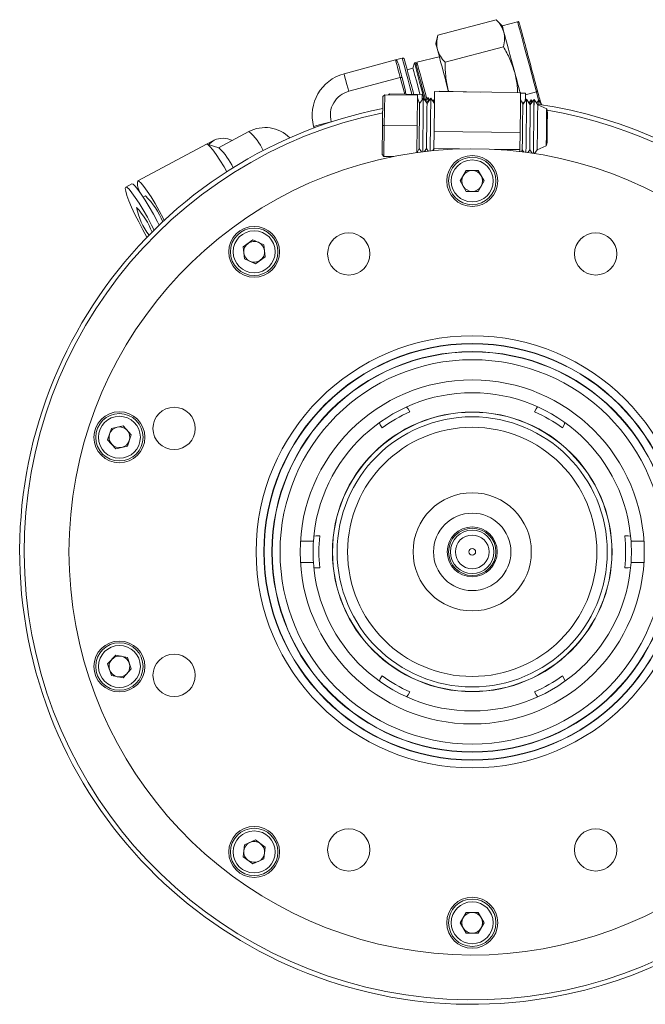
# Model space of a CAD drawing. Header units: inches. Extents: x -4.1 to 22.8, y -8.3 to 17.7.
# Tile 70 of 130: x 2.9 to 6.5, y 12 to 17.7. Entities that reach past the tile are written whole.
import ezdxf

# ---------------------------------------------------------------- set-up
doc = ezdxf.new("R2010")
doc.units = ezdxf.units.IN
doc.header["$MEASUREMENT"] = 0

msp = doc.modelspace()

# ---------------------------------------------------------------- linework, layer by layer
at = {"color": 7, "linetype": 'Continuous', "lineweight": 15}
for p, q in [((5.6281, 17.7378), (5.2902, 17.6473)), ((5.6636, 17.7023), (5.6281, 17.7378)), ((5.7531, 17.7262), (5.6636, 17.7023)), ((5.2902, 17.6473), (5.2772, 17.5987)), ((5.6701, 17.5809), (5.3323, 17.4904)), ((5.1681, 17.4913), (5.2979, 17.5218)), ((5.0439, 17.5038), (4.7444, 17.4236)), ((5.0825, 17.5142), (5.0439, 17.5038)), ((5.1535, 17.4879), (5.1448, 17.4554)), ((5.1596, 17.4893), (5.1535, 17.4879)), ((5.1636, 17.4744), (5.1681, 17.4913)), ((5.0712, 17.4018), (4.7718, 17.3216)), ((5.1001, 17.3326), (5.0819, 17.4004)), ((5.1448, 17.4554), (5.111, 17.4464)), ((4.9683, 17.1227), (4.9703, 17.2918)), ((4.9804, 17.3017), (4.9703, 17.2918)), ((4.9804, 17.3017), (4.9783, 17.1226)), ((4.9804, 17.3017), (5.1704, 17.2995)), ((5.0083, 17.3069), (5.0026, 17.3015)), ((5.0083, 17.3069), (5.0082, 17.3014)), ((5.0083, 17.3069), (5.1983, 17.3027)), ((5.1001, 17.3326), (5.1034, 17.3048)), ((5.1683, 17.1203), (5.1704, 17.2995)), ((5.1976, 17.2716), (5.1983, 17.3027)), ((5.2014, 17.277), (5.1979, 17.286)), ((5.7706, 17.314), (5.2707, 17.3199)), ((5.5347, 17.3168), (5.2987, 17.322)), ((5.2987, 17.322), (5.2987, 17.3195)), ((5.35, 17.3271), (5.3523, 17.3208)), ((5.35, 17.3271), (5.3517, 17.3208)), ((5.7986, 17.3109), (5.7706, 17.3115)), ((5.1831, 17.2511), (5.1702, 17.2828)), ((5.1871, 17.2568), (5.1811, 17.256)), ((5.2052, 17.2824), (5.1831, 17.2511)), ((5.2265, 17.2506), (5.2052, 17.2824)), ((5.2328, 17.2852), (5.2175, 17.264)), ((5.2297, 17.2613), (5.2209, 17.2604)), ((5.2486, 17.2819), (5.2265, 17.2506)), ((5.2415, 17.2719), (5.2328, 17.2852)), ((5.2699, 17.2501), (5.2486, 17.2819)), ((5.2702, 17.2759), (5.2618, 17.2643)), ((5.27, 17.265), (5.2618, 17.2643)), ((5.7831, 17.244), (5.7702, 17.2757)), ((5.8051, 17.2753), (5.7831, 17.244)), ((5.7997, 17.2676), (5.7977, 17.2726)), ((5.8265, 17.2435), (5.8051, 17.2753)), ((5.8322, 17.2517), (5.8193, 17.2533)), ((5.8327, 17.2719), (5.8196, 17.2537)), ((5.8485, 17.2747), (5.8265, 17.2435)), ((5.8327, 17.2719), (5.8322, 17.2517)), ((5.8393, 17.2617), (5.8327, 17.2719)), ((5.8698, 17.243), (5.8486, 17.2747)), ((5.876, 17.2708), (5.8631, 17.253)), ((5.9219, 17.219), (5.8698, 17.243)), ((5.8945, 17.2427), (5.8761, 17.2708)), ((4.5676, 17.1174), (4.5701, 17.1083)), ((4.6697, 17.1448), (4.6701, 17.1433)), ((4.9663, 16.9535), (4.9683, 17.1227)), ((4.9783, 17.1226), (4.9683, 17.1227)), ((4.9783, 17.1226), (4.9762, 16.9434)), ((4.9783, 17.1226), (5.1683, 17.1203)), ((5.1665, 16.9653), (5.1683, 17.1203)), ((4.1902, 17.0871), (4.0144, 16.9937)), ((5.268, 17.0882), (5.2668, 16.9882)), ((5.7679, 17.0823), (5.268, 17.0882)), ((5.7679, 17.0823), (5.7667, 16.9823)), ((3.9454, 17.014), (3.5448, 16.801)), ((3.9894, 17.0374), (3.9454, 17.014)), ((4.0163, 16.9931), (3.9491, 17.0141)), ((5.8667, 16.9812), (5.9193, 17.0039)), ((4.9762, 16.9434), (4.9663, 16.9535)), ((4.9762, 16.9434), (5.0325, 16.9427)), ((5.1699, 16.9658), (5.18, 16.9892)), ((5.18, 16.9892), (5.1936, 16.9689)), ((5.211, 16.9711), (5.2234, 16.9887)), ((5.2234, 16.9887), (5.2335, 16.9737)), ((5.2583, 16.9763), (5.2668, 16.9882)), ((5.2668, 16.9882), (5.2666, 16.9771)), ((5.415, 16.9865), (5.2668, 16.9882)), ((5.7667, 16.9823), (5.6185, 16.9841)), ((5.7667, 16.9823), (5.7666, 16.9712)), ((5.7748, 16.9702), (5.78, 16.9822)), ((5.78, 16.9822), (5.7893, 16.9684)), ((5.8119, 16.9653), (5.8234, 16.9817)), ((5.8234, 16.9817), (5.8367, 16.9617)), ((5.8515, 16.9595), (5.8667, 16.9812)), ((5.4194, 16.8002), (5.4543, 16.8606)), ((5.5241, 16.8606), (5.4543, 16.8606)), ((5.559, 16.8002), (5.5241, 16.8606)), ((3.5103, 16.7827), (3.4758, 16.7643)), ((5.4543, 16.7397), (5.4194, 16.8002)), ((5.559, 16.8002), (5.5241, 16.7397)), ((3.5548, 16.7436), (3.5542, 16.7396)), ((3.591, 16.7141), (3.5768, 16.7066)), ((5.4543, 16.7397), (5.5241, 16.7397)), ((4.2146, 16.4578), (4.1581, 16.4168)), ((4.2784, 16.4294), (4.2146, 16.4578)), ((4.2784, 16.4294), (4.2857, 16.36)), ((4.1654, 16.3474), (4.1581, 16.4168)), ((4.2292, 16.319), (4.1654, 16.3474)), ((4.2292, 16.319), (4.2857, 16.36)), ((5.1169, 15.476), (5.1073, 15.4862)), ((5.1271, 15.4584), (5.1169, 15.476)), ((5.8614, 15.476), (5.8513, 15.4584)), ((5.8689, 15.4864), (5.8614, 15.476)), ((3.392, 15.3623), (3.3704, 15.2959)), ((3.4603, 15.3768), (3.392, 15.3623)), ((3.4603, 15.3768), (3.507, 15.3249)), ((4.9498, 15.3938), (4.9549, 15.3825)), ((4.9549, 15.3825), (4.9651, 15.3649)), ((6.0132, 15.3649), (6.0234, 15.3825)), ((6.0234, 15.3825), (6.0276, 15.3962)), ((3.4171, 15.244), (3.3704, 15.2959)), ((3.4854, 15.2585), (3.507, 15.3249)), ((3.4854, 15.2585), (3.4171, 15.244)), ((4.5827, 14.7377), (4.5694, 14.7346)), ((6.4088, 14.7364), (6.3957, 14.7377)), ((4.4911, 14.7067), (4.5663, 14.7067)), ((6.4121, 14.7067), (6.4872, 14.7067)), ((4.4911, 14.5817), (4.5663, 14.5817)), ((4.5706, 14.5518), (4.5827, 14.5507)), ((6.3957, 14.5507), (6.4093, 14.5538)), ((6.4121, 14.5817), (6.4872, 14.5817)), ((3.4171, 14.0443), (3.3704, 13.9924)), ((3.4171, 14.0443), (3.4854, 14.0298)), ((3.507, 13.9634), (3.4854, 14.0298)), ((3.3704, 13.9924), (3.392, 13.926)), ((3.4603, 13.9115), (3.392, 13.926)), ((3.507, 13.9634), (3.4603, 13.9115)), ((4.9651, 13.9235), (4.9549, 13.9059)), ((6.0234, 13.9059), (6.0132, 13.9235)), ((4.9549, 13.9059), (4.9511, 13.8933)), ((6.0291, 13.8935), (6.0234, 13.9059)), ((5.1101, 13.8028), (5.1169, 13.8124)), ((5.1169, 13.8124), (5.1271, 13.83)), ((5.8513, 13.83), (5.8614, 13.8124)), ((5.8614, 13.8124), (5.8707, 13.8024)), ((4.1654, 12.9409), (4.1581, 12.8715)), ((4.1654, 12.9409), (4.2292, 12.9693)), ((4.2857, 12.9283), (4.2292, 12.9693)), ((4.2857, 12.9283), (4.2784, 12.8589)), ((4.1581, 12.8715), (4.2146, 12.8305)), ((4.2784, 12.8589), (4.2146, 12.8305)), ((5.4194, 12.4882), (5.4543, 12.5486)), ((5.5241, 12.5486), (5.4543, 12.5486)), ((5.5241, 12.5486), (5.559, 12.4882)), ((5.4194, 12.4882), (5.4543, 12.4277)), ((5.559, 12.4882), (5.5241, 12.4277)), ((5.4543, 12.4277), (5.5241, 12.4277))]:
    msp.add_line(p, q, dxfattribs=at)
at = {"color": 8, "linetype": 'Continuous', "lineweight": 15}
for p, q in [((5.0712, 17.4018), (5.0971, 17.3049)), ((5.7984, 17.3016), (5.8622, 17.3187)), ((5.8622, 17.3187), (5.8753, 17.2699))]:
    msp.add_line(p, q, dxfattribs=at)
at = {"color": 7, "linetype": 'Continuous', "lineweight": 15, "flags": 128}
for points in [[(5.6636, 17.7023), (5.6642, 17.6999), (5.6661, 17.693), (5.6692, 17.6816), (5.6734, 17.6659)], [(5.6734, 17.6659), (5.6787, 17.6461), (5.6849, 17.6227), (5.6921, 17.596), (5.7, 17.5664), (5.7086, 17.5346), (5.7176, 17.5009), (5.7269, 17.466), (5.7364, 17.4306)], [(5.2772, 17.5987), (5.2779, 17.5964), (5.2797, 17.5895), (5.2828, 17.578), (5.287, 17.5623)], [(5.287, 17.5623), (5.2923, 17.5426), (5.2986, 17.5192), (5.3057, 17.4924), (5.3136, 17.4629), (5.3222, 17.431), (5.3312, 17.3974), (5.3405, 17.3625), (5.35, 17.3271)], [(5.0439, 17.5038), (5.0443, 17.5022), (5.0456, 17.4971), (5.0479, 17.4888), (5.051, 17.4773), (5.0549, 17.4626), (5.0596, 17.4451), (5.0651, 17.4247), (5.0712, 17.4018)], [(5.1535, 17.4879), (5.1549, 17.4829), (5.1588, 17.4682), (5.1652, 17.4444), (5.1736, 17.4129), (5.1837, 17.3751), (5.195, 17.333), (5.2069, 17.2887), (5.2109, 17.2739)], [(5.2193, 17.2664), (5.2129, 17.2903), (5.201, 17.3346), (5.1898, 17.3767), (5.1797, 17.4144), (5.1712, 17.4459), (5.1649, 17.4696), (5.1609, 17.4843), (5.1596, 17.4893)], [(5.1681, 17.4913), (5.1694, 17.4863), (5.1734, 17.4716), (5.1797, 17.448), (5.1881, 17.4165), (5.1982, 17.3788), (5.2095, 17.3368), (5.2213, 17.2926), (5.2259, 17.2756)], [(5.1448, 17.4554), (5.1462, 17.4505), (5.1501, 17.4358), (5.1563, 17.4124), (5.1646, 17.3815), (5.1744, 17.345), (5.1851, 17.305), (5.1857, 17.303)], [(5.7364, 17.4306), (5.7412, 17.4128), (5.7459, 17.3951), (5.7506, 17.3776), (5.7552, 17.3603), (5.7598, 17.3433), (5.7643, 17.3266), (5.7683, 17.3116)], [(5.2707, 17.3199), (5.2706, 17.314), (5.2704, 17.2968), (5.2701, 17.269), (5.2697, 17.2322), (5.2691, 17.1882), (5.2686, 17.1394), (5.268, 17.0882)], [(5.7706, 17.314), (5.7706, 17.3081), (5.7704, 17.2909), (5.77, 17.2631), (5.7696, 17.2263), (5.7691, 17.1823), (5.7685, 17.1335), (5.7679, 17.0823)], [(5.7986, 17.3109), (5.7985, 17.305), (5.7981, 17.2878), (5.7976, 17.2646)], [(5.8622, 17.3187), (5.8636, 17.3192), (5.8649, 17.3197), (5.8661, 17.3204), (5.867, 17.3211), (5.8678, 17.3219), (5.8683, 17.3227), (5.8685, 17.3235), (5.8684, 17.3242)], [(5.1831, 17.2511), (5.1831, 17.2458), (5.1829, 17.2303), (5.1826, 17.2059), (5.1822, 17.1745), (5.1818, 17.1388), (5.1814, 17.1015), (5.1809, 17.0658), (5.1806, 17.0344), (5.1803, 17.01), (5.1801, 16.9946), (5.18, 16.9892)], [(5.2052, 17.2824), (5.2051, 17.2769), (5.2049, 17.2606), (5.2046, 17.2348), (5.2042, 17.2011), (5.2038, 17.162), (5.2033, 17.1199), (5.2028, 17.0779), (5.2023, 17.0387), (5.2019, 17.005), (5.2016, 16.9792), (5.2015, 16.9699)], [(5.2265, 17.2506), (5.2264, 17.2453), (5.2263, 17.2298), (5.226, 17.2054), (5.2256, 17.174), (5.2252, 17.1383), (5.2247, 17.101), (5.2243, 17.0653), (5.2239, 17.0339), (5.2237, 17.0095), (5.2235, 16.994), (5.2234, 16.9887)], [(5.2328, 17.2852), (5.2327, 17.2797), (5.2323, 17.2635), (5.2323, 17.2616)], [(5.2486, 17.2819), (5.2485, 17.2763), (5.2483, 17.2601), (5.248, 17.2343), (5.2476, 17.2006), (5.2471, 17.1614), (5.2466, 17.1194), (5.2461, 17.0773), (5.2457, 17.0382), (5.2453, 17.0045), (5.245, 16.9787), (5.2449, 16.9749)], [(5.792, 17.2567), (5.7845, 17.2575), (5.7773, 17.2583)], [(5.7831, 17.244), (5.783, 17.2387), (5.7828, 17.2232), (5.7826, 17.1988), (5.7822, 17.1675), (5.7818, 17.1317), (5.7813, 17.0945), (5.7809, 17.0587), (5.7805, 17.0274), (5.7802, 17.003), (5.7801, 16.9875), (5.78, 16.9822)], [(5.8051, 17.2753), (5.8051, 17.2698), (5.8049, 17.2536), (5.8046, 17.2277), (5.8042, 17.1941), (5.8037, 17.1549), (5.8032, 17.1128), (5.8027, 17.0708), (5.8023, 17.0316), (5.8019, 16.9979), (5.8016, 16.9721), (5.8015, 16.9667)], [(5.8265, 17.2435), (5.8264, 17.2382), (5.8262, 17.2227), (5.8259, 17.1983), (5.8256, 17.167), (5.8251, 17.1312), (5.8247, 17.0939), (5.8243, 17.0582), (5.8239, 17.0268), (5.8236, 17.0024), (5.8234, 16.987), (5.8234, 16.9817)], [(5.8485, 17.2747), (5.8484, 17.2692), (5.8482, 17.253), (5.8479, 17.2272), (5.8475, 17.1935), (5.847, 17.1544), (5.8465, 17.1123), (5.8461, 17.0703), (5.8456, 17.0311), (5.8452, 16.9975), (5.8449, 16.9717), (5.8448, 16.9605)], [(5.8449, 16.9605), (5.845, 16.9717), (5.8453, 16.9975), (5.8457, 17.0311), (5.8461, 17.0703), (5.8466, 17.1123), (5.8471, 17.1544), (5.8476, 17.1935), (5.848, 17.2272), (5.8483, 17.253), (5.8485, 17.2692), (5.8486, 17.2747)], [(5.8698, 17.243), (5.8698, 17.2377), (5.8696, 17.2222), (5.8693, 17.1978), (5.8689, 17.1665), (5.8685, 17.1307), (5.8681, 17.0934), (5.8676, 17.0577), (5.8673, 17.0263), (5.867, 17.0019), (5.8668, 16.9865), (5.8667, 16.9812)], [(5.876, 17.2708), (5.8759, 17.2653), (5.8755, 17.2491), (5.8754, 17.2456)], [(5.8755, 17.2456), (5.8756, 17.2491), (5.876, 17.2653), (5.8761, 17.2708)], [(5.9219, 17.219), (5.9218, 17.2137), (5.9216, 17.1984), (5.9213, 17.1746), (5.921, 17.1447), (5.9206, 17.1115), (5.9202, 17.0782), (5.9199, 17.0483), (5.9196, 17.0245), (5.9194, 17.0092), (5.9193, 17.0039)], [(5.9261, 17.192), (5.926, 17.1866), (5.9258, 17.171), (5.9256, 17.1473), (5.9252, 17.1188), (5.9249, 17.0893), (5.9246, 17.0628), (5.9243, 17.0429), (5.9242, 17.0321), (5.9242, 17.0308)], [(3.9454, 17.014), (3.953, 17.0122), (3.9651, 17.0014), (3.9812, 16.9819), (4.0007, 16.9547), (4.0228, 16.9208), (4.0466, 16.8816), (4.0627, 16.8537)], [(3.9894, 17.0374), (3.9647, 17.0184), (3.9584, 17.0112)], [(3.5103, 16.7827), (3.5179, 16.7809), (3.53, 16.77), (3.5461, 16.7506), (3.5656, 16.7233), (3.5877, 16.6894), (3.6115, 16.6502), (3.636, 16.6073), (3.6601, 16.5625), (3.67, 16.5435)], [(3.5448, 16.801), (3.5524, 16.7992), (3.5645, 16.7884), (3.5807, 16.7689), (3.6002, 16.7417), (3.6223, 16.7078), (3.646, 16.6686), (3.6705, 16.6257), (3.6947, 16.5809), (3.6996, 16.5714)], [(3.599, 16.4728), (3.5989, 16.4729), (3.5745, 16.517), (3.5508, 16.5621), (3.529, 16.6063), (3.5098, 16.648), (3.494, 16.6853), (3.4823, 16.7167), (3.4753, 16.7409), (3.473, 16.757), (3.4758, 16.7643)], [(3.4758, 16.7643), (3.4833, 16.7625), (3.4954, 16.7517), (3.5116, 16.7322), (3.5311, 16.705), (3.5532, 16.6711), (3.577, 16.6319), (3.6015, 16.589), (3.6256, 16.5442), (3.6407, 16.515)]]:
    msp.add_lwpolyline(points, dxfattribs=at)
at = {"color": 8, "linetype": 'Continuous', "lineweight": 15, "flags": 128}
for points in [[(5.7531, 17.7262), (5.7537, 17.7239), (5.7569, 17.7118), (5.7628, 17.6898), (5.7711, 17.6588), (5.7815, 17.6199), (5.7936, 17.5747), (5.807, 17.5249), (5.8211, 17.4723), (5.8353, 17.4191), (5.8492, 17.3672), (5.8622, 17.3187)], [(5.0825, 17.5142), (5.0839, 17.5089), (5.0881, 17.4933), (5.0948, 17.4681), (5.1039, 17.4343), (5.1148, 17.3934), (5.1272, 17.3473), (5.1388, 17.304)], [(4.7444, 17.4236), (4.7448, 17.4223), (4.7476, 17.4117), (4.7532, 17.3909), (4.7613, 17.3605), (4.7718, 17.3216)], [(4.6697, 17.1448), (4.6307, 17.1343), (4.6003, 17.1262), (4.5795, 17.1206), (4.569, 17.1178), (4.5676, 17.1174)]]:
    msp.add_lwpolyline(points, dxfattribs=at)
at = {"color": 7, "linetype": 'Continuous', "lineweight": 15}
for centre, radius in [((5.4892, 16.8002), 0.148), ((5.4892, 16.8002), 0.1378), ((5.4892, 16.8002), 0.122), ((4.2219, 16.3884), 0.148), ((4.2219, 16.3884), 0.1378), ((4.2219, 16.3884), 0.122), ((4.7716, 16.3764), 0.123), ((6.2067, 16.3764), 0.123), ((5.4892, 14.6442), 1.256), ((5.4892, 14.6442), 1.2108), ((5.4892, 14.6442), 1.2091), ((5.4892, 14.6442), 1.1639), ((5.4892, 14.6442), 1.1622), ((5.4892, 14.6442), 1.117), ((5.4892, 14.6442), 1), ((3.4387, 15.3104), 0.148), ((3.7569, 15.3617), 0.123), ((5.4892, 14.6442), 0.8125), ((5.4892, 14.6442), 0.8115), ((3.4387, 15.3104), 0.1378), ((3.4387, 15.3104), 0.122), ((5.4892, 14.6442), 0.7851), ((5.4892, 14.6442), 0.7242), ((5.4892, 14.6442), 0.3435), ((5.4892, 14.6442), 0.225), ((5.4892, 14.6442), 0.145), ((5.4892, 14.6442), 0.1375), ((5.4892, 14.6442), 0.1265), ((5.4892, 14.6442), 0.098), ((5.4892, 14.6442), 0.0197), ((3.4387, 13.9779), 0.148), ((3.4387, 13.9779), 0.1378), ((3.4387, 13.9779), 0.122), ((3.7569, 13.9266), 0.123), ((4.2219, 12.8999), 0.148), ((4.2219, 12.8999), 0.1378), ((4.2219, 12.8999), 0.122), ((4.7716, 12.9119), 0.123), ((6.2067, 12.9119), 0.123), ((5.4892, 12.4882), 0.148), ((5.4892, 12.4882), 0.1378), ((5.4892, 12.4882), 0.122)]:
    msp.add_circle(centre, radius, dxfattribs=at)
for centre, radius, start, end in [((5.755, 17.7191), 0.00741, 15, 105), ((5.0851, 17.5045), 0.01, 15, 105), ((4.8091, 17.1821), 0.25, 105, 195), ((5.8442, 17.193), 0.0819, 86.9703, 87.0349), ((5.4892, 14.6442), 2.63, 14.4213, 81.7349), ((5.8709, 17.1891), 0.0819, 86.3703, 86.4349), ((5.4892, 14.6442), 2.63, 101.3959, 277.9535), ((5.8442, 17.193), 0.0819, 359.3248, 18.4987), ((4.2848, 16.9091), 0.2016, 44.6143, 118), ((4.0399, 16.9235), 0.1247, 64.39, 113.9405), ((5.8423, 17.0317), 0.0819, 340.1508, 359.3248), ((5.4892, 14.6442), 2.3435, 16.2392, 343.7608), ((3.7428, 16.7074), 0.3955, 25.4404, 46.2518), ((5.4892, 16.8002), 0.0605, 150, 210), ((5.4892, 16.8002), 0.0605, 90, 150), ((5.4892, 16.8002), 0.0605, 30, 90), ((5.4892, 16.8002), 0.0605, 330, 30), ((3.6527, 16.7879), 0.1087, 173.0388, 209.9245), ((3.2308, 16.367), 0.5003, 23.1048, 43.9363), ((5.4892, 16.8002), 0.0605, 210, 270), ((5.4892, 16.8002), 0.0605, 270, 330), ((3.1943, 16.3297), 0.4676, 21.7491, 42.583), ((3.9094, 16.7157), 0.3772, 190.6231, 217.6889), ((4.2219, 16.3884), 0.0605, 126, 186), ((4.2219, 16.3884), 0.0605, 66, 126), ((4.2219, 16.3884), 0.0605, 6, 66), ((4.2219, 16.3884), 0.0605, 186, 246), ((4.2219, 16.3884), 0.0605, 306, 6), ((4.2219, 16.3884), 0.0605, 246, 306), ((5.4892, 14.6442), 0.925, 3.8743, 176.1257), ((5.4892, 14.6442), 0.8125, 90, 270), ((5.4892, 14.6442), 0.8911, 113.977, 126.023), ((5.4892, 14.6442), 0.8911, 53.977, 66.023), ((3.4387, 15.3104), 0.0605, 102, 162), ((3.4387, 15.3104), 0.0605, 42, 102), ((3.4387, 15.3104), 0.0605, 342, 42), ((3.4387, 15.3104), 0.0605, 162, 222), ((3.4387, 15.3104), 0.0605, 282, 342), ((3.4387, 15.3104), 0.0605, 222, 282), ((5.4892, 14.6442), 0.8911, 173.977, 186.023), ((5.4892, 14.6442), 0.8911, 353.977, 6.023), ((5.4892, 14.6442), 0.925, 176.1257, 183.8743), ((5.4892, 14.6442), 0.925, 356.1257, 3.8743), ((5.4892, 14.6442), 0.8125, 270, 0), ((5.4892, 14.6442), 0.925, 183.8743, 356.1257), ((3.4387, 13.9779), 0.0605, 78, 138), ((3.4387, 13.9779), 0.0605, 18, 78), ((3.4387, 13.9779), 0.0605, 138, 198), ((3.4387, 13.9779), 0.0605, 318, 18), ((5.4892, 14.6442), 2.63, 277.9535, 345.5787), ((3.4387, 13.9779), 0.0605, 198, 258), ((3.4387, 13.9779), 0.0605, 258, 318), ((5.4892, 14.6442), 0.8911, 233.977, 246.023), ((5.4892, 14.6442), 0.8911, 293.977, 306.023), ((4.2219, 12.8999), 0.0605, 114, 174), ((4.2219, 12.8999), 0.0605, 54, 114), ((4.2219, 12.8999), 0.0605, 354, 54), ((4.2219, 12.8999), 0.0605, 174, 234), ((4.2219, 12.8999), 0.0605, 294, 354), ((4.2219, 12.8999), 0.0605, 234, 294), ((5.4892, 12.4882), 0.0605, 90, 150), ((5.4892, 12.4882), 0.0605, 30, 90), ((5.4892, 12.4882), 0.0605, 150, 210), ((5.4892, 12.4882), 0.0605, 330, 30), ((5.4892, 12.4882), 0.0605, 210, 270), ((5.4892, 12.4882), 0.0605, 270, 330)]:
    msp.add_arc(centre, radius, start, end, dxfattribs=at)
at = {"color": 8, "linetype": 'Continuous', "lineweight": 15}
for centre, radius, start, end in [((5.4892, 14.6442), 2.6042, 101.5174, 345.4326), ((5.4892, 14.6442), 2.6042, 14.5674, 80.3899), ((4.0195, 16.871), 0.2754, 22.5339, 51.6959)]:
    msp.add_arc(centre, radius, start, end, dxfattribs=at)
at = {"color": 7, "linetype": 'Continuous', "lineweight": 15}
for points, knots in [([(5.6281, 17.7378), (5.6383, 17.7269), (5.6589, 17.7048), (5.6685, 17.6789), (5.6734, 17.6659)], [0, 0, 0, 0, 0.495458, 1, 1, 1, 1]), ([(5.7624, 17.7199), (5.7624, 17.7198), (5.7625, 17.7195), (5.7658, 17.7074), (5.7713, 17.6869), (5.7789, 17.6582), (5.7888, 17.6213), (5.8009, 17.5763), (5.8145, 17.5254), (5.8289, 17.4716), (5.8432, 17.4183), (5.8566, 17.3683), (5.8646, 17.3386), (5.8684, 17.3242)], [0, 0, 0, 0, 0.070036, 0.162653, 0.250035, 0.337419, 0.430036, 0.526503, 0.625018, 0.723533, 0.82, 0.912617, 1, 1, 1, 1]), ([(5.2902, 17.6473), (5.2869, 17.6327), (5.2801, 17.6033), (5.2847, 17.5761), (5.287, 17.5623)], [0, 0, 0, 0, 0.495458, 1, 1, 1, 1]), ([(5.6734, 17.6659), (5.6757, 17.6524), (5.6803, 17.6252), (5.6735, 17.5958), (5.6701, 17.5809)], [0, 0, 0, 0, 0.49451, 1, 1, 1, 1]), ([(5.6701, 17.5809), (5.6837, 17.5573), (5.7112, 17.5095), (5.7279, 17.4571), (5.7364, 17.4306)], [0, 0, 0, 0, 0.495458, 1, 1, 1, 1]), ([(5.287, 17.5623), (5.2917, 17.5495), (5.3013, 17.5236), (5.3219, 17.5016), (5.3323, 17.4904)], [0, 0, 0, 0, 0.49451, 1, 1, 1, 1]), ([(5.0439, 17.5038), (5.0467, 17.5029), (5.0524, 17.5012), (5.0592, 17.482), (5.0625, 17.4728)], [0, 0, 0, 0, 0.516199, 1, 1, 1, 1]), ([(5.0625, 17.4728), (5.065, 17.4635), (5.07, 17.4448), (5.0779, 17.4152), (5.0819, 17.4004)], [0, 0, 0, 0, 0.5000006, 1, 1, 1, 1]), ([(5.0947, 17.5071), (5.0956, 17.504), (5.0968, 17.4993), (5.1046, 17.4703), (5.1126, 17.4404), (5.1226, 17.4032), (5.1347, 17.3581), (5.144, 17.3231), (5.1492, 17.3038)], [0, 0, 0, 0, 0.260253, 0.400352, 0.543425, 0.686497, 0.826595, 1, 1, 1, 1]), ([(5.3323, 17.4904), (5.3323, 17.4631), (5.3324, 17.408), (5.3441, 17.3542), (5.35, 17.3271)], [0, 0, 0, 0, 0.495459, 1, 1, 1, 1]), ([(5.0819, 17.4004), (5.0818, 17.4007), (5.0815, 17.4013), (5.0804, 17.402), (5.0789, 17.4025), (5.0768, 17.4026), (5.075, 17.4025), (5.0731, 17.4022), (5.0718, 17.4019), (5.0712, 17.4018)], [0, 0, 0, 0, 0.155399, 0.290747, 0.500772, 0.632999, 0.759873, 0.881983, 1, 1, 1, 1]), ([(5.7364, 17.4306), (5.7426, 17.404), (5.7517, 17.3649), (5.7523, 17.3248), (5.7525, 17.3119)], [0, 0, 0, 0, 0.678705, 1, 1, 1, 1]), ([(4.7718, 17.3216), (4.754, 17.3146), (4.7186, 17.3006), (4.6812, 17.256), (4.6613, 17.2013), (4.6669, 17.1636), (4.6697, 17.1448)], [0, 0, 0, 0, 0.25, 0.5, 0.75, 1, 1, 1, 1]), ([(5.8684, 17.3242), (5.8721, 17.3105), (5.8792, 17.2842), (5.8847, 17.2635), (5.8874, 17.2536)], [0, 0, 0, 0, 0.518673, 1, 1, 1, 1]), ([(4.603, 14.7377), (4.5998, 14.7377), (4.5933, 14.7377), (4.5863, 14.7377), (4.5827, 14.7377)], [0, 0, 0, 0, 0.488688, 1, 1, 1, 1]), ([(6.3957, 14.7377), (6.3921, 14.7377), (6.385, 14.7377), (6.3785, 14.7377), (6.3753, 14.7377)], [0, 0, 0, 0, 0.511312, 1, 1, 1, 1]), ([(4.5827, 14.5507), (4.5863, 14.5507), (4.5933, 14.5507), (4.5998, 14.5507), (4.603, 14.5507)], [0, 0, 0, 0, 0.511312, 1, 1, 1, 1]), ([(6.3753, 14.5507), (6.3785, 14.5507), (6.385, 14.5507), (6.3921, 14.5507), (6.3957, 14.5507)], [0, 0, 0, 0, 0.488688, 1, 1, 1, 1])]:
    msp.add_open_spline(points, degree=3, knots=knots, dxfattribs=at)

doc.saveas('drawing.dxf')
